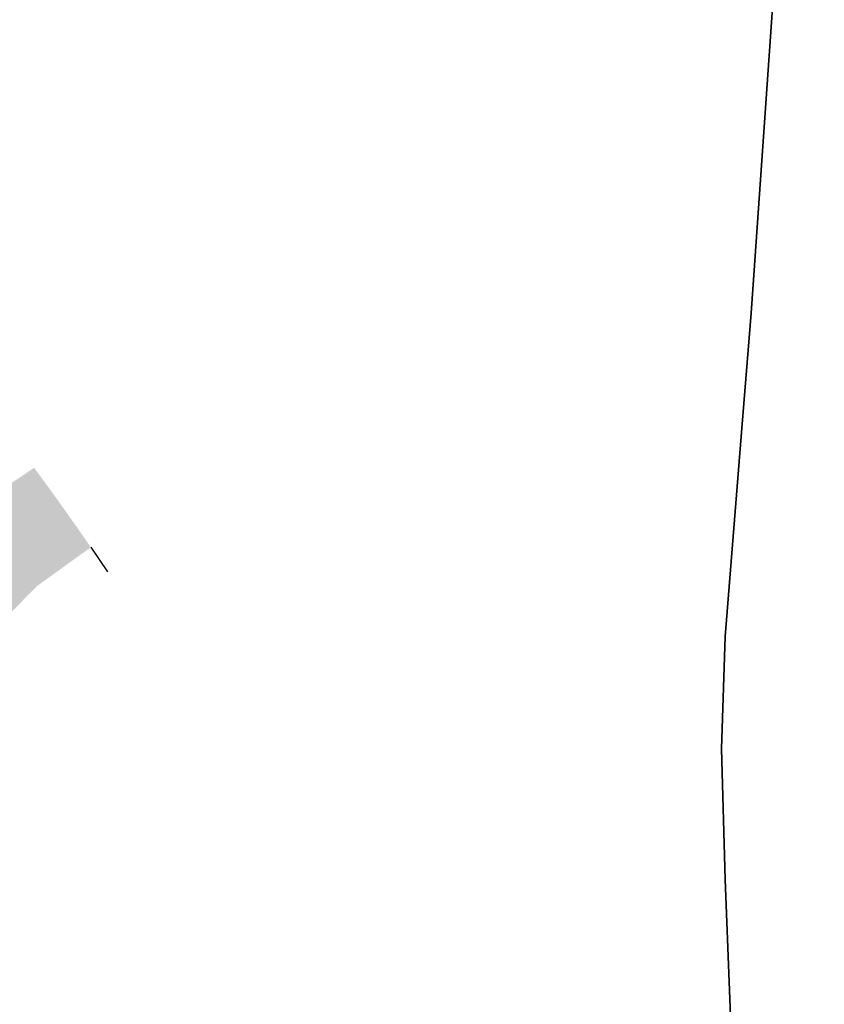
# Model space of a CAD drawing. Header units: metres. Extents: x 103182 to 107392, y 427230 to 428724.
# Tile 12 of 42: x 104598 to 104816, y 427850 to 428117. Entities that reach past the tile are written whole.
import ezdxf

# ---------------------------------------------------------------- set-up
doc = ezdxf.new("R2010")
doc.units = ezdxf.units.M
doc.layers.add('_BPD_uitgifte hatch zuid', color=50, linetype='Continuous', lineweight=0)
doc.layers.add('N-WE-KG-GRENS_BESTEMMINGSPLAN-G', color=150, linetype='KG-BESTEMMINGSPLAN', lineweight=35)
doc.linetypes.add('KG-BESTEMMINGSPLAN', pattern='A,3.4,-1,[183,NLCS.SHX,S=1,R=0,X=0,Y=0],-1', length=5.4)

msp = doc.modelspace()

# ---------------------------------------------------------------- hatches: boundary and pattern name
at = {"layer": '_BPD_uitgifte hatch zuid'}
h = msp.add_hatch(color=256, dxfattribs=at)
h.dxf.hatch_style = 1
edge = h.paths.add_edge_path()
edge.add_line((104529.103, 427936.658), (104547.145, 427915.659))
edge.add_line((104547.145, 427915.659), (104558.42, 427924.053))
edge.add_line((104558.42, 427924.053), (104570.361, 427930.763))
edge.add_line((104570.361, 427930.763), (104602.348, 427963.311))
edge.add_line((104602.348, 427963.311), (104616.904, 427973.81))
edge.add_arc((104006.73, 427555.068), 740.038, 34.460541, 36.507231)
edge.add_line((104601.559, 427995.335), (104601.558, 427995.334))
edge.add_line((104601.558, 427995.334), (104588.949, 427986.826))
edge.add_line((104588.949, 427986.826), (104534.2, 427941.331))
edge.add_line((104534.2, 427941.331), (104529.103, 427936.658))

# ---------------------------------------------------------------- linework, layer by layer
at = {"flags": 128}
msp.add_lwpolyline([(104616.904, 427973.81), (104621.4, 427967.193)], dxfattribs=at)
at = {"layer": 'N-WE-KG-GRENS_BESTEMMINGSPLAN-G', "ltscale": 0.5, "flags": 128}
msp.add_lwpolyline([(104214.729, 428037.473), (104221.687, 428043.842), (104287.399, 427969.46), (104244.656, 427932.46), (104175.899, 427874.051), (104183.839, 427864.914), (104219.857, 427896.207), (104219.307, 427896.871), (104248.874, 427922.434), (104267.289, 427898.769), (104292.447, 427867.539), (104282.59, 427859.541), (104320.203, 427813.264), (104292.818, 427792.072), (104309.197, 427771.111), (104325.575, 427750.149), (104310.106, 427739.339), (104289.235, 427724.067), (104336.793, 427662.54), (104343.257, 427654.003), (104370.485, 427618.153), (104379.648, 427605.722), (104416.51, 427631.681), (104439.401, 427599.148), (104451.49, 427606.998), (104477.216, 427565.197), (104433.471, 427538.748), (104442.25, 427531.579), (104445.583, 427529.356), (104450.462, 427526.262), (104458.676, 427521.459), (104508.242, 427549.935), (104524.464, 427527.358), (104549.577, 427542.378), (104565.681, 427532.216), (104534.089, 427480.35), (104533.094, 427478.823), (104540.777, 427474.21), (104569.454, 427457.702), (104586.267, 427448.579), (104625.533, 427426.338), (104649.267, 427415.664), (104663.062, 427412.401), (104686.796, 427408.251), (104700.364, 427411.982), (104733.294, 427425.325), (104742.047, 427427.697), (104744.951, 427428.283), (104733.96, 427456.558), (104760.624, 427467.192), (104760.577, 427467.309), (104776.347, 427468.815), (104780.318, 427431.256), (104781.55, 427431.293), (104781.698, 427429.662), (104815.519, 427433.517), (104814.776, 427437.53), (104808.619, 427501.252), (104804.913, 427557.81), (104802.665, 427592.92), (104798.178, 427681.685), (104793.94, 427770.666), (104790.697, 427832.996), (104788.699, 427883.872), (104787.702, 427919.236), (104788.694, 427949.687), (104793.184, 428006.033), (104795.673, 428037.26), (104803.147, 428143.177), (104806.89, 428181.579), (104806.638, 428209.043), (104802.646, 428240.985), (104795.669, 428272.862), (104787.197, 428298.265), (104776.626, 428323.261), (104764.838, 428343.338), (104743.788, 428377.94), (104717.387, 428420.81), (104693.719, 428458.794), (104629.36, 428563.379), (104613.236, 428582.82), (104577.251, 428625.967), (104554.504, 428652.515), (104549.762, 428657.905), (104557.548, 428643.281), (104548.35, 428635.922), (104531.652, 428658.818), (104531.664, 428658.803), (104542.282, 428666.906), (104526.342, 428685.901), (104517.314, 428678.814), (104514.077, 428683.253), (104504.58, 428694.639), (104513.584, 428701.2), (104508.061, 428708.548), (104498.726, 428701.106), (104492.053, 428708.459), (104478.332, 428724.248), (104427.347, 428674.401), (104427.035, 428674.096), (104426.57, 428673.626), (104324.701, 428570.524), (104255.503, 428500.039), (104233.116, 428477.235), (104217.83, 428491.254), (104187.974, 428460.269), (104199.979, 428448.702), (104193.027, 428441.433), (104187.032, 428435.349), (104182.776, 428434.11), (104179.391, 428434.097), (104174.372, 428436.845), (104169.366, 428440.958), (104167.597, 428439.123), (104156.248, 428449.163), (104125.811, 428477.048), (104078.803, 428426.147), (104015.781, 428357.944), (104000.048, 428340.918), (103926.852, 428261.707), (103937.905, 428251.384), (103948.957, 428241.062), (103944.092, 428235.927), (103923.582, 428214.121), (103915.275, 428202.884), (103902.457, 428185.545), (103900.647, 428183.665), (103907.376, 428175.901), (103908.998, 428177.388), (103919.857, 428187.41), (103936, 428202.307), (103961.524, 428178.041), (103940.402, 428157.623), (103931.667, 428149.227), (103942.103, 428136.99), (103945.465, 428133.328), (103977.871, 428096.768), (104011.253, 428059.104), (104018.093, 428051.312), (104043.784, 428022.047), (104045.025, 428023.31), (104079.98, 428057.451), (104094.634, 428040.255), (104058.293, 428005.653), (104063.849, 427999.123), (104070.638, 427991.068), (104075.461, 427985.344), (104089.035, 427997.511), (104111.241, 428018.132), (104140.118, 428044.932), (104171.963, 428074.481), (104182.351, 428074.029), (104210.243, 428042.373), (104214.729, 428037.473)], close=True, dxfattribs=at)

doc.saveas('drawing.dxf')
